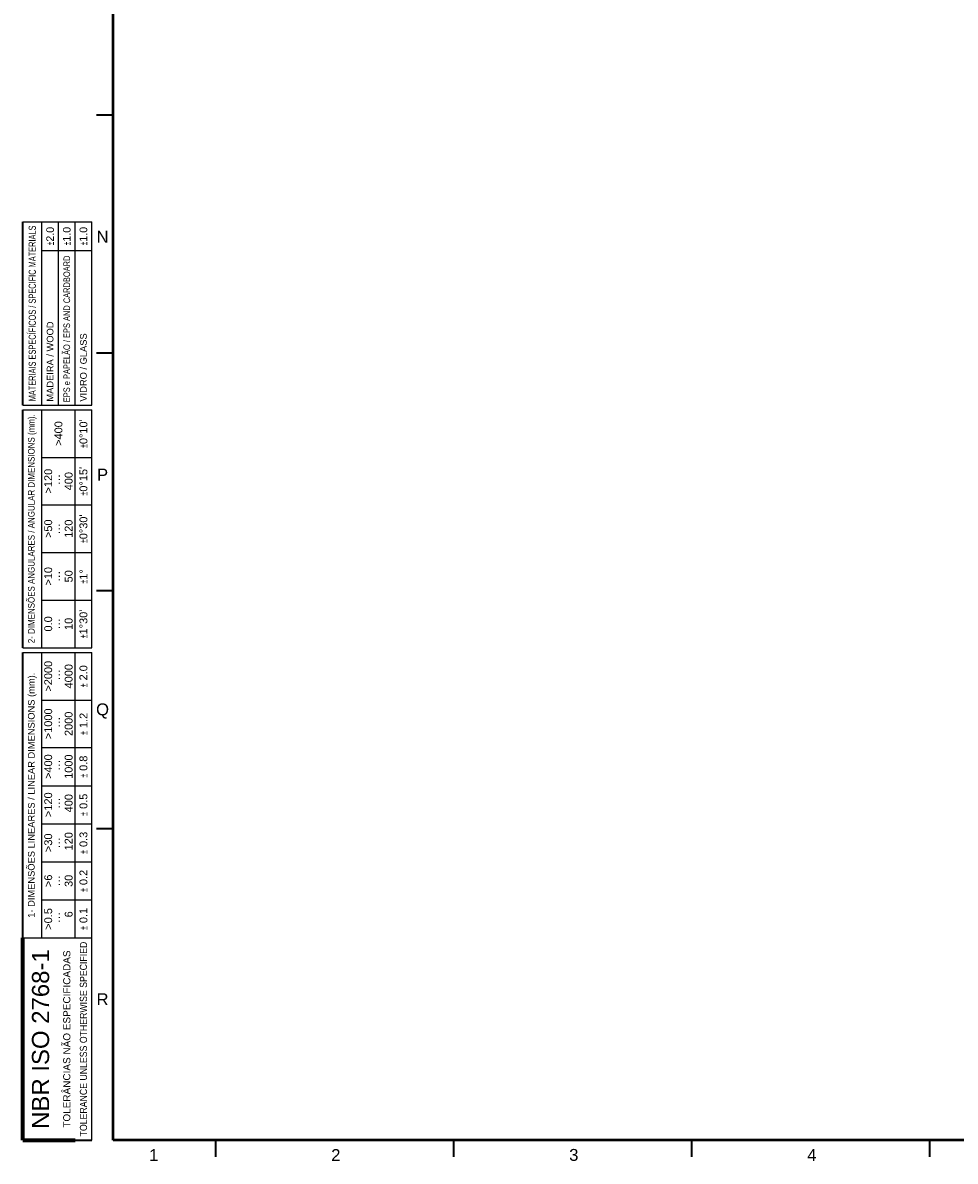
# Model space of a CAD drawing. Header units: millimetres. Extents: x 4 to 1188, y 1 to 840.
# Tile 1 of 197: x 4 to 200, y 1 to 240. Entities that reach past the tile are written whole.
import ezdxf

# ---------------------------------------------------------------- set-up
doc = ezdxf.new("R2010")
doc.units = ezdxf.units.MM
doc.layers.add('1', color=7, linetype='Continuous')
doc.layers.add('256', color=7, linetype='Continuous')
doc.styles.add('Arial Unicode MS', font='Arial Unicode MS')

# ---------------------------------------------------------------- blocks, each defined once
blk = doc.blocks.new('TabularNote3')
at = {"layer": '256', "color": 18, "linetype": 'Continuous', "lineweight": 70}
for p, q in [((0, 14.5), (42.5, 14.5)), ((0, 14.5), (0, 10.5)), ((0, 10.5), (0, 7)), ((0, 7), (0, 3.5))]:
    blk.add_line(p, q, dxfattribs=at)
at = {"layer": '256', "color": 18, "linetype": 'Continuous', "lineweight": 25}
for p, q in [((42.5, 14.5), (42.5, 10.5)), ((102.5, 14.5), (102.5, 10.5)), ((103.5, 14.5), (103.5, 10.5)), ((153.5, 14.5), (153.5, 10.5)), ((154.5, 14.5), (154.5, 10.5)), ((193, 14.5), (193, 10.5)), ((42.5, 10.5), (50.5, 10.5)), ((42.5, 10.5), (42.5, 7)), ((50.5, 10.5), (58.5, 10.5)), ((50.5, 10.5), (50.5, 7)), ((58.5, 10.5), (66.5, 10.5)), ((58.5, 10.5), (58.5, 7)), ((66.5, 10.5), (74.5, 10.5)), ((66.5, 10.5), (66.5, 7)), ((74.5, 10.5), (82.5, 10.5)), ((74.5, 10.5), (74.5, 7)), ((82.5, 10.5), (92.5, 10.5)), ((82.5, 10.5), (82.5, 7)), ((92.5, 10.5), (102.5, 10.5)), ((92.5, 10.5), (92.5, 7)), ((102.5, 10.5), (102.5, 7)), ((103.5, 10.5), (113.5, 10.5)), ((103.5, 10.5), (103.5, 7)), ((113.5, 10.5), (123.5, 10.5)), ((113.5, 10.5), (113.5, 7)), ((123.5, 10.5), (133.5, 10.5)), ((123.5, 10.5), (123.5, 7)), ((133.5, 10.5), (143.5, 10.5)), ((133.5, 10.5), (133.5, 7)), ((143.5, 10.5), (153.5, 10.5)), ((143.5, 10.5), (143.5, 7)), ((153.5, 10.5), (153.5, 7)), ((154.5, 10.5), (187, 10.5)), ((154.5, 10.5), (154.5, 7)), ((187, 10.5), (193, 10.5)), ((187, 10.5), (187, 7)), ((193, 10.5), (193, 7)), ((42.5, 7), (42.5, 3.5)), ((50.5, 7), (50.5, 3.5)), ((58.5, 7), (58.5, 3.5)), ((66.5, 7), (66.5, 3.5)), ((74.5, 7), (74.5, 3.5)), ((82.5, 7), (82.5, 3.5)), ((92.5, 7), (92.5, 3.5)), ((102.5, 7), (102.5, 3.5)), ((103.5, 7), (103.5, 3.5)), ((113.5, 7), (113.5, 3.5)), ((123.5, 7), (123.5, 3.5)), ((133.5, 7), (133.5, 3.5)), ((143.5, 7), (143.5, 3.5)), ((153.5, 7), (153.5, 3.5)), ((154.5, 7), (187, 7)), ((154.5, 7), (154.5, 3.5)), ((187, 7), (193, 7)), ((187, 7), (187, 3.5)), ((193, 7), (193, 3.5)), ((42.5, 3.5), (50.5, 3.5)), ((42.5, 3.5), (42.5, 0)), ((50.5, 3.5), (58.5, 3.5)), ((50.5, 3.5), (50.5, 0)), ((58.5, 3.5), (66.5, 3.5)), ((58.5, 3.5), (58.5, 0)), ((66.5, 3.5), (74.5, 3.5)), ((66.5, 3.5), (66.5, 0)), ((74.5, 3.5), (82.5, 3.5)), ((74.5, 3.5), (74.5, 0)), ((82.5, 3.5), (92.5, 3.5)), ((82.5, 3.5), (82.5, 0)), ((92.5, 3.5), (102.5, 3.5)), ((92.5, 3.5), (92.5, 0)), ((102.5, 3.5), (102.5, 0)), ((103.5, 3.5), (113.5, 3.5)), ((103.5, 3.5), (103.5, 0)), ((113.5, 3.5), (123.5, 3.5)), ((113.5, 3.5), (113.5, 0)), ((123.5, 3.5), (133.5, 3.5)), ((123.5, 3.5), (123.5, 0)), ((133.5, 3.5), (143.5, 3.5)), ((133.5, 3.5), (133.5, 0)), ((143.5, 3.5), (153.5, 3.5)), ((143.5, 3.5), (143.5, 0)), ((153.5, 3.5), (153.5, 0)), ((154.5, 3.5), (187, 3.5)), ((154.5, 3.5), (154.5, 0)), ((187, 3.5), (193, 3.5)), ((187, 3.5), (187, 0)), ((193, 3.5), (193, 0)), ((0, 0), (42.5, 0)), ((42.5, 0), (50.5, 0)), ((50.5, 0), (58.5, 0)), ((58.5, 0), (66.5, 0)), ((66.5, 0), (74.5, 0)), ((74.5, 0), (82.5, 0)), ((82.5, 0), (92.5, 0)), ((92.5, 0), (102.5, 0)), ((103.5, 0), (113.5, 0)), ((113.5, 0), (123.5, 0)), ((123.5, 0), (133.5, 0)), ((133.5, 0), (143.5, 0)), ((143.5, 0), (153.5, 0)), ((154.5, 0), (187, 0)), ((187, 0), (193, 0))]:
    blk.add_line(p, q, dxfattribs=at)
at = {"layer": '256', "color": 18, "linetype": 'Continuous', "lineweight": 35}
for p, q in [((42.5, 14.5), (50.5, 14.5)), ((50.5, 14.5), (58.5, 14.5)), ((58.5, 14.5), (66.5, 14.5)), ((66.5, 14.5), (74.5, 14.5)), ((74.5, 14.5), (82.5, 14.5)), ((82.5, 14.5), (92.5, 14.5)), ((92.5, 14.5), (102.5, 14.5)), ((103.5, 14.5), (113.5, 14.5)), ((113.5, 14.5), (123.5, 14.5)), ((123.5, 14.5), (133.5, 14.5)), ((133.5, 14.5), (143.5, 14.5)), ((143.5, 14.5), (153.5, 14.5)), ((154.5, 14.5), (187, 14.5)), ((187, 14.5), (193, 14.5)), ((0, 3.5), (0, 0))]:
    blk.add_line(p, q, dxfattribs=at)
at = {"layer": '1', "color": 18, "linetype": 'Continuous', "lineweight": 13, "style": 'Arial Unicode MS'}
for s, insert, char_height, attachment_point, line_spacing_factor in [('\\fArial Unicode MS|b0|i0;\\W1.0000;NBR ISO 2768-1', (21.25, 10.75), 3.6, 5, 1.047437), ('\\fArial Unicode MS|b0|i0;\\W1.0000;1- DIMENSÕES LINEARES / LINEAR DIMENSIONS (mm).', (72.5, 12.5), 1.4, 5, 1.047437), ('\\fArial Unicode MS|b0|i0;\\W0.8550;2- DIMENSÕES ANGULARES / ANGULAR DIMENSIONS (mm).', (128.5, 12.5), 1.4, 5, 1.047437), ('\\fArial Unicode MS|b0|i0;\\W0.7417;MATERIAIS ESPECÍFICOS / SPECIFIC MATERIALS', (173.75, 12.5), 1.5, 5, 1.047437), ('\\fArial Unicode MS|b0|i0;\\W1.0000;>0.5\\P ···\\P   6', (46.5, 7), 1.65, 5, 0.78042), ('\\fArial Unicode MS|b0|i0;\\W1.0000;>6\\P···\\P30', (54.5, 7), 1.65, 5, 0.78042), ('\\fArial Unicode MS|b0|i0;\\W1.0000;>30\\P···\\P 120', (62.5, 7), 1.65, 5, 0.78042), ('\\fArial Unicode MS|b0|i0;\\W1.0000;>120\\P ···\\P 400', (70.5, 7), 1.65, 5, 0.78042), ('\\fArial Unicode MS|b0|i0;\\W1.0000;>400\\P ···\\P1000', (78.5, 7), 1.65, 5, 0.78042), ('\\fArial Unicode MS|b0|i0;\\W1.0000;>1000\\P ···\\P2000', (87.5, 7), 1.65, 5, 0.78042), ('\\fArial Unicode MS|b0|i0;\\W1.0000;>2000\\P ···\\P4000', (97.5, 7), 1.65, 5, 0.78042), ('\\fArial Unicode MS|b0|i0;\\W1.0000;0.0\\P···\\P10', (108.5, 7), 1.65, 5, 0.78042), ('\\fArial Unicode MS|b0|i0;\\W1.0000;>10\\P···\\P50', (118.5, 7), 1.65, 5, 0.78042), ('\\fArial Unicode MS|b0|i0;\\W1.0000;>50\\P···\\P120', (128.5, 7), 1.65, 5, 0.78042), ('\\fArial Unicode MS|b0|i0;\\W1.0000;>120\\P ···\\P400', (138.5, 7), 1.65, 5, 0.78042), ('\\fArial Unicode MS|b0|i0;\\W1.0000;\\W0.5000;%%p\\W1.0000;2.0', (190, 8.75), 1.6, 5, 1.047437), ('\\fArial Unicode MS|b0|i0;\\W1.0000;>400', (148.5, 7), 1.65, 5, 0.78042), ('\\fArial Unicode MS|b0|i0;\\W1.0000;MADEIRA / WOOD', (155.22, 8.75), 1.4, 4, 1.047437), ('\\fArial Unicode MS|b0|i0;\\W1.0000;TOLERÂNCIAS NÃO ESPECIFICADAS', (21.25, 5.25), 1.5, 5, 1.047437), ('\\fArial Unicode MS|b0|i0;\\W0.8010;EPS e PAPELÃO / EPS AND CARDBOARD', (155.09, 5.25), 1.4, 4, 1.047437), ('\\fArial Unicode MS|b0|i0;\\W1.0000;\\W0.5000;%%p\\W1.0000;1.0', (190, 5.25), 1.6, 5, 1.047437), ('\\fArial Unicode MS|b0|i0;\\W0.8764;TOLERANCE UNLESS OTHERWISE SPECIFIED', (21.25, 1.75), 1.5, 5, 1.047437), ('\\fArial Unicode MS|b0|i0;\\W1.0000;\\W0.5000;%%p\\W1.0000; 0.1', (46.5, 1.75), 1.65, 5, 0.78042), ('\\fArial Unicode MS|b0|i0;\\W1.0000;\\W0.5000;%%p\\W1.0000; 0.2', (54.5, 1.75), 1.65, 5, 0.78042), ('\\fArial Unicode MS|b0|i0;\\W1.0000;\\W0.5000;%%p\\W1.0000; 0.3', (62.5, 1.75), 1.65, 5, 0.78042), ('\\fArial Unicode MS|b0|i0;\\W1.0000;\\W0.5000;%%p\\W1.0000; 0.5', (70.5, 1.75), 1.65, 5, 0.78042), ('\\fArial Unicode MS|b0|i0;\\W1.0000;\\W0.5000;%%p\\W1.0000; 0.8', (78.5, 1.75), 1.65, 5, 0.78042), ('\\fArial Unicode MS|b0|i0;\\W1.0000;\\W0.5000;%%p\\W1.0000; 1.2', (87.5, 1.75), 1.65, 5, 0.78042), ('\\fArial Unicode MS|b0|i0;\\W1.0000;\\W0.5000;%%p\\W1.0000; 2.0', (97.5, 1.75), 1.65, 5, 0.78042), ("\\fArial Unicode MS|b0|i0;\\W1.0000;\\W0.5000;%%p\\W1.0000;1%%d30'", (108.5, 1.75), 1.65, 5, 0.78042), ('\\fArial Unicode MS|b0|i0;\\W1.0000;\\W0.5000;%%p\\W1.0000;1%%d', (118.5, 1.75), 1.65, 5, 0.78042), ("\\fArial Unicode MS|b0|i0;\\W1.0000;\\W0.5000;%%p\\W1.0000;0%%d30'", (128.5, 1.75), 1.65, 5, 0.78042), ("\\fArial Unicode MS|b0|i0;\\W1.0000;\\W0.5000;%%p\\W1.0000;0%%d15'", (138.5, 1.75), 1.65, 5, 0.78042), ("\\fArial Unicode MS|b0|i0;\\W1.0000;\\W0.5000;%%p\\W1.0000;0%%d10'", (148.5, 1.75), 1.65, 5, 0.78042), ('\\fArial Unicode MS|b0|i0;\\W1.0000;VIDRO / GLASS', (155.22, 1.75), 1.4, 4, 1.047437), ('\\fArial Unicode MS|b0|i0;\\W1.0000;\\W0.5000;%%p\\W1.0000;1.0', (190, 1.75), 1.6, 5, 1.047437)]:
    blk.add_mtext(s, dxfattribs=dict(at, insert=insert, char_height=char_height, attachment_point=attachment_point, line_spacing_factor=line_spacing_factor))

msp = doc.modelspace()

# ---------------------------------------------------------------- linework, layer by layer
at = {"layer": '256', "color": 18, "linetype": 'Continuous', "lineweight": 50}
for p, q in [((23, 5), (23, 836)), ((1184, 5), (23, 5))]:
    msp.add_line(p, q, dxfattribs=at)
at = {"layer": '256', "color": 18, "linetype": 'Continuous', "lineweight": 35}
for p, q in [((19.5, 220.5), (23, 220.5)), ((19.5, 170.5), (23, 170.5)), ((19.5, 120.5), (23, 120.5)), ((19.5, 70.5), (23, 70.5)), ((44.5, 5), (44.5, 1.5)), ((94.5, 5), (94.5, 1.5)), ((144.5, 5), (144.5, 1.5)), ((194.5, 5), (194.5, 1.5))]:
    msp.add_line(p, q, dxfattribs=at)

# ---------------------------------------------------------------- block references
at = {"layer": '256', "color": 18, "linetype": 'Continuous', "lineweight": 70, "rotation": 90}
msp.add_blockref('TabularNote3', (18.5, 5), dxfattribs=at)

# ---------------------------------------------------------------- texts
at = {"layer": '256', "color": 18, "linetype": 'Continuous', "lineweight": 13, "char_height": 2.5, "attachment_point": 7, "line_spacing_factor": 1.047437, "style": 'Arial Unicode MS'}
for s, insert in [('\\fArial Unicode MS|b0|i0;\\W1.0000;N', (19.4964, 193.6224)), ('\\fArial Unicode MS|b0|i0;\\W1.0000;P', (19.5928, 143.6224)), ('\\fArial Unicode MS|b0|i0;\\W1.0000;Q', (19.3992, 93.6002)), ('\\fArial Unicode MS|b0|i0;\\W1.0000;R', (19.4964, 33.3724)), ('\\fArial Unicode MS|b0|i0;\\W1.0000;1', (30.5363, 0.6173)), ('\\fArial Unicode MS|b0|i0;\\W1.0000;2', (68.7863, 0.6173)), ('\\fArial Unicode MS|b0|i0;\\W1.0000;3', (118.7863, 0.6173)), ('\\fArial Unicode MS|b0|i0;\\W1.0000;4', (168.7863, 0.6224))]:
    msp.add_mtext(s, dxfattribs=dict(at, insert=insert))

doc.saveas('drawing.dxf')
